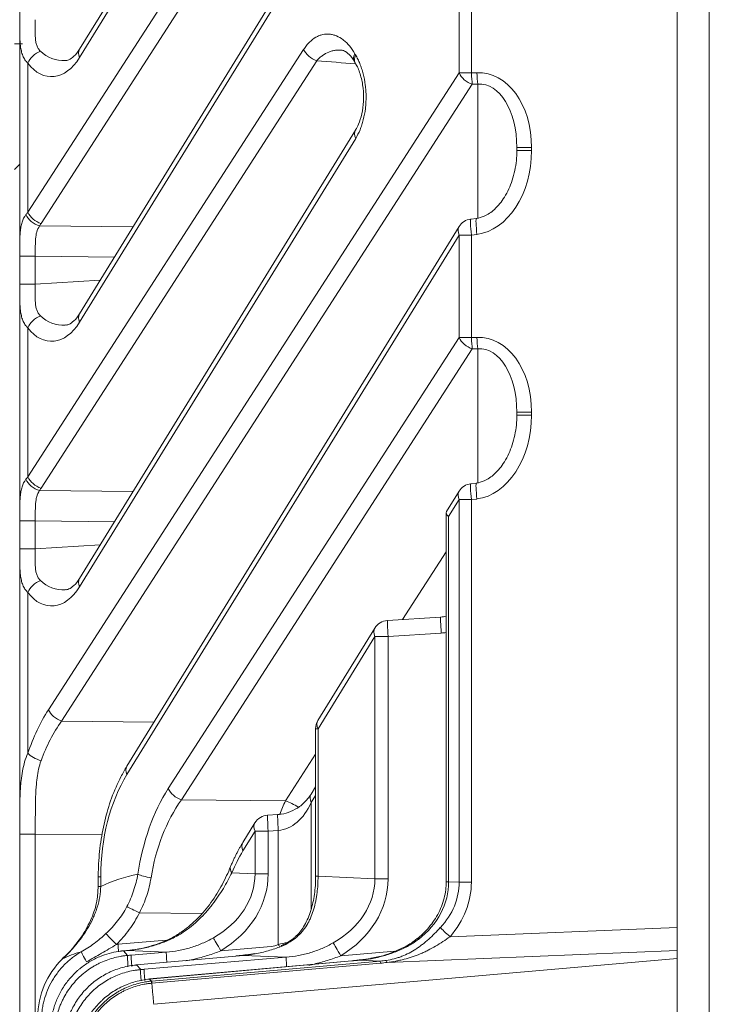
# Model space of a CAD drawing. Header units: millimetres. Extents: x 4 to 837, y 5 to 589.
# Tile 39 of 164: x 472 to 485, y 145 to 163. Entities that reach past the tile are written whole.
import ezdxf

# ---------------------------------------------------------------- set-up
doc = ezdxf.new("R2010")
doc.units = ezdxf.units.MM
doc.layers.add('1', color=7, linetype='Continuous', true_color=0xffffff)

msp = doc.modelspace()

# ---------------------------------------------------------------- linework, layer by layer
at = {"layer": '1', "color": 143, "linetype": 'Continuous', "lineweight": 18}
for p, q in [((477.888, 165.856), (473.014, 157.939)), ((474.68, 165.595), (473.014, 162.889)), ((471.895, 125.149), (471.895, 165.215)), ((484.195, 163.929), (484.195, 146.461)), ((484.795, 69.055), (484.795, 163.928)), ((478.173, 162.629), (478.176, 162.626)), ((478.178, 161.378), (473.014, 152.99)), ((478.181, 161.382), (478.178, 161.378)), ((481.195, 160.994), (481.195, 161.049)), ((480.437, 159.724), (480.334, 159.712)), ((480.113, 159.571), (473.9, 149.478)), ((481.195, 156.044), (481.195, 156.099)), ((480.437, 154.774), (480.334, 154.762)), ((480.113, 154.622), (479.879, 154.241)), ((479.873, 154.219), (479.873, 147.317)), ((479.769, 152.267), (478.774, 152.204)), ((478.538, 152.062), (477.474, 150.335)), ((477.43, 150.177), (477.43, 147.419)), ((477.43, 149.091), (477.346, 148.954)), ((476.721, 148.575), (476.532, 148.563)), ((476.296, 148.42), (476.069, 148.052)), ((473.365, 147.407), (473.365, 147.231)), ((484.195, 146.461), (484.195, 146.03)), ((473.79, 146.019), (473.79, 146.02)), ((473.835, 146.024), (473.834, 146.025)), ((475.936, 145.928), (474.078, 145.761)), ((474.402, 145.025), (484.195, 145.884)), ((476.078, 145.94), (476.077, 145.941)), ((476.298, 145.972), (476.298, 145.969)), ((478.468, 145.882), (478.467, 145.878)), ((484.195, 145.884), (484.195, 146.03)), ((484.195, 136.099), (484.195, 145.884)), ((474.046, 145.757), (474.045, 145.758)), ((474.068, 145.759), (474.067, 145.76)), ((474.079, 145.76), (474.078, 145.761)), ((478.105, 145.838), (474.322, 145.498)), ((478.247, 145.85), (478.246, 145.851)), ((474.29, 145.493), (474.29, 145.494)), ((474.323, 145.497), (474.322, 145.498))]:
    msp.add_line(p, q, dxfattribs=at)
at = {"layer": '1', "color": 143, "linetype": 'Continuous', "lineweight": 13}
for p, q in [((477.89, 165.698), (473.016, 157.782)), ((472.049, 159.84), (475.714, 165.522)), ((474.682, 165.438), (473.016, 162.732)), ((475.96, 165.31), (472.295, 159.628)), ((480.115, 162.445), (480.115, 163.798)), ((480.345, 163.798), (480.345, 162.445)), ((472.049, 154.89), (477.207, 162.886)), ((472.049, 162.627), (472.049, 159.84)), ((477.453, 162.674), (472.295, 154.678)), ((472.433, 150.535), (480.115, 162.445)), ((480.115, 162.445), (480.345, 162.445)), ((480.345, 162.445), (480.448, 162.45)), ((480.361, 162.233), (472.679, 150.323)), ((480.465, 162.238), (480.361, 162.233)), ((480.465, 159.732), (480.465, 162.238)), ((478.18, 161.22), (473.016, 152.832)), ((481.195, 161.049), (481.471, 161.049)), ((481.195, 160.994), (481.471, 160.994)), ((481.471, 161.049), (481.471, 160.994)), ((472.268, 159.583), (474.015, 159.564)), ((480.115, 159.414), (473.901, 149.321)), ((480.115, 157.496), (480.115, 159.414)), ((480.115, 159.414), (480.345, 159.414)), ((480.448, 159.426), (480.345, 159.414)), ((480.345, 159.414), (480.345, 157.496)), ((471.895, 158.492), (471.895, 159.018)), ((471.895, 159.018), (472.187, 159.018)), ((473.669, 159.002), (472.187, 159.018)), ((472.187, 159.018), (472.187, 158.492)), ((471.895, 158.492), (472.187, 158.492)), ((472.187, 158.492), (473.402, 158.569)), ((472.049, 157.677), (472.049, 154.89)), ((474.675, 149.061), (480.115, 157.496)), ((480.115, 157.496), (480.345, 157.496)), ((480.345, 157.496), (480.448, 157.5)), ((480.361, 157.283), (474.92, 148.849)), ((480.465, 157.288), (480.361, 157.283)), ((480.465, 154.782), (480.465, 157.288)), ((481.195, 156.099), (481.471, 156.099)), ((481.195, 156.044), (481.471, 156.044)), ((481.471, 156.099), (481.471, 156.044)), ((472.268, 154.633), (474.015, 154.614)), ((480.115, 154.464), (479.919, 154.146)), ((480.115, 147.308), (480.115, 154.464)), ((480.345, 154.464), (480.115, 154.464)), ((480.448, 154.476), (480.345, 154.464)), ((480.345, 154.464), (480.345, 147.308)), ((471.895, 153.542), (471.895, 154.069)), ((472.187, 154.069), (471.895, 154.069)), ((472.187, 154.069), (472.187, 153.542)), ((473.669, 154.052), (472.187, 154.069)), ((479.919, 154.146), (479.919, 147.317)), ((472.187, 153.542), (473.402, 153.619)), ((472.187, 153.542), (471.895, 153.542)), ((479.055, 152.222), (479.873, 153.49)), ((472.049, 152.727), (472.049, 149.72)), ((479.78, 151.968), (478.785, 151.905)), ((478.539, 151.905), (477.476, 150.177)), ((478.539, 147.374), (478.539, 151.905)), ((478.785, 151.905), (478.539, 151.905)), ((478.785, 151.905), (478.785, 147.374)), ((472.679, 150.323), (474.409, 150.304)), ((477.43, 150.177), (477.476, 150.177)), ((477.476, 150.177), (477.476, 147.419)), ((476.866, 148.828), (477.43, 149.702)), ((474.92, 148.849), (476.866, 148.828)), ((477.43, 148.931), (477.347, 148.797)), ((477.347, 148.797), (477.347, 146.804)), ((476.298, 148.263), (476.071, 147.895)), ((476.298, 147.468), (476.298, 148.263)), ((476.544, 148.263), (476.298, 148.263)), ((476.732, 148.275), (476.544, 148.263)), ((476.544, 148.263), (476.544, 147.468)), ((476.732, 146.146), (476.732, 148.275)), ((471.895, 125.146), (471.895, 148.208)), ((472.187, 148.208), (471.895, 148.208)), ((473.439, 148.194), (472.187, 148.208)), ((472.187, 148.208), (472.187, 125.146)), ((473.412, 147.407), (473.365, 147.407)), ((473.412, 147.407), (473.412, 147.231)), ((475.864, 147.486), (476.298, 147.468)), ((476.544, 147.468), (476.298, 147.468)), ((477.43, 147.419), (477.476, 147.419)), ((477.476, 147.419), (478.539, 147.374)), ((478.785, 147.374), (478.539, 147.374)), ((473.412, 147.231), (473.365, 147.231)), ((479.873, 147.317), (479.919, 147.317)), ((479.919, 147.317), (480.115, 147.308)), ((480.345, 147.308), (480.115, 147.308)), ((475.302, 146.724), (474.135, 146.737)), ((479.946, 146.289), (484.195, 146.461)), ((473.734, 146.147), (474.634, 146.224)), ((475.658, 146.026), (476.601, 146.107)), ((473.8, 146.021), (473.8, 146.022)), ((473.835, 146.024), (473.914, 145.938)), ((474.638, 146), (473.91, 146.031)), ((473.98, 145.944), (474.638, 146)), ((475.937, 145.928), (474.079, 145.76)), ((474.225, 145.679), (476.88, 145.907)), ((475.937, 145.928), (475.936, 145.928)), ((476.88, 145.907), (476.078, 145.94)), ((477.9, 145.933), (478.911, 146.019)), ((484.195, 146.03), (478.769, 145.809)), ((474.079, 145.76), (474.159, 145.674)), ((478.106, 145.837), (474.323, 145.497)), ((474.364, 145.458), (478.638, 145.833)), ((478.642, 145.794), (474.367, 145.419)), ((478.106, 145.837), (478.105, 145.838)), ((478.638, 145.833), (478.247, 145.85)), ((478.642, 145.794), (478.638, 145.833)), ((474.323, 145.497), (474.359, 145.458))]:
    msp.add_line(p, q, dxfattribs=at)
at = {"layer": '1', "color": 252, "linetype": 'Continuous', "lineweight": 18}
msp.add_line((471.795, 162.991), (471.945, 162.991), dxfattribs=at)
at = {"layer": '1', "color": 27, "linetype": 'Continuous', "lineweight": 18}
msp.add_line((471.895, 160.741), (471.795, 160.641), dxfattribs=at)
at = {"layer": '1', "color": 143, "linetype": 'Continuous', "lineweight": 18}
for centre, start, end in [((480.369, 159.414), 96.7486, 148.3824), ((480.369, 154.464), 96.7486, 148.3824), ((478.793, 151.905), 93.6173, 148.3824), ((477.73, 150.177), 148.3824, 180), ((476.551, 148.263), 93.6173, 148.3824)]:
    msp.add_arc(centre, 0.3, start, end, dxfattribs=at)
at = {"layer": '1', "color": 143, "linetype": 'Continuous', "lineweight": 13}
for centre, major_axis, ratio, start_param, end_param in [((472.303, 162.627), (-0.24, -0.18), 0.690075, 4.305702, 5.455305), ((472.772, 163.48), (0.244, 0.776), 0.863235, 2.735194, 3.453799), ((473.27, 162.732), (0.255, -0.157), 0.639648, 3.141569, 3.907858), ((477.461, 162.886), (-0.252, 0.163), 0.652221, 0.779862, 1.94031), ((472.518, 163.48), (0.05, 1.103), 0.637596, 2.483467, 3.996269), ((478.418, 162.805), (0.26, 0.149), 0.620216, 2.394492, 3.142087), ((478.431, 162.783), (0.258, 0.153), 0.629937, 2.385169, 3.141255), ((478.987, 163.991), (0, 1.763), 0.630951, 2.309366, 2.326435), ((480.369, 162.445), (0.252, -0.163), 0.652221, 3.921455, 5.081902), ((480.369, 162.445), (0.013, -0.3), 0.080955, 4.708805, 5.494834), ((480.421, 160.963), (0.119, 1.485), 0.702494, 4.826127, 6.370744), ((480.473, 162.45), (0.013, -0.3), 0.080955, 4.708805, 5.494834), ((480.445, 160.963), (0.076, 1.275), 0.585237, 4.814407, 6.359024), ((478.434, 161.22), (0.255, -0.157), 0.639648, 3.141569, 3.907858), ((480.421, 160.908), (0.119, 1.485), 0.702494, 3.281511, 4.826127), ((472.895, 159.445), (0.999, -0.051), 0.69908, 2.614886, 2.690758), ((472.276, 159.795), (-0.264, 0.142), 0.668048, 0.679083, 1.888563), ((472.303, 159.84), (-0.252, 0.163), 0.652221, 0.779862, 1.94031), ((480.369, 159.414), (-0.035, 0.298), 0.080476, 0.00001, 1.561274), ((480.473, 159.426), (-0.035, 0.298), 0.080476, 0.006361, 1.561274), ((472.887, 159.233), (0.5, -0.509), 0.963647, 3.355554, 3.431425), ((480.369, 159.414), (0.255, -0.157), 0.639648, 3.141569, 3.907858), ((472.303, 157.677), (-0.24, -0.18), 0.690075, 4.305702, 5.455305), ((472.772, 158.53), (0.244, 0.776), 0.863235, 2.735194, 3.453799), ((473.27, 157.782), (0.255, -0.157), 0.639648, 3.141569, 3.907858), ((472.518, 158.53), (0.05, 1.103), 0.637596, 2.483467, 3.996269), ((480.369, 157.496), (0.252, -0.163), 0.652221, 3.921455, 5.081902), ((480.369, 157.496), (0.013, -0.3), 0.080955, 4.708805, 5.494834), ((480.421, 156.013), (0.119, 1.485), 0.702494, 4.826127, 6.370744), ((480.473, 157.5), (0.013, -0.3), 0.080955, 4.708805, 5.494834), ((480.445, 156.013), (0.076, 1.275), 0.585237, 4.814407, 6.359024), ((480.421, 155.959), (0.119, 1.485), 0.702494, 3.281511, 4.826127), ((472.895, 154.495), (0.999, -0.051), 0.69908, 2.614886, 2.690758), ((472.303, 154.89), (0.252, -0.163), 0.652221, 3.921455, 5.081902), ((472.276, 154.845), (0.264, -0.142), 0.668048, 3.820676, 5.030155), ((480.369, 154.464), (-0.035, 0.298), 0.080476, 0.00001, 1.561274), ((480.473, 154.476), (-0.035, 0.298), 0.080476, 0.006361, 1.561274), ((472.887, 154.283), (0.5, -0.509), 0.963647, 3.355554, 3.431425), ((480.369, 154.464), (0.255, -0.157), 0.639648, 3.141569, 3.907858), ((472.303, 152.727), (0.24, 0.18), 0.690075, 1.16411, 2.313713), ((472.772, 153.58), (0.244, 0.776), 0.863235, 2.735194, 3.453799), ((473.27, 152.832), (0.255, -0.157), 0.639648, 3.141569, 3.907858), ((472.518, 153.58), (0.05, 1.103), 0.637596, 2.483467, 3.996269), ((478.793, 151.905), (-0.019, 0.299), 0.026125, 0.000027, 1.569145), ((479.788, 151.968), (-0.019, 0.299), 0.026125, 0.002381, 1.569145), ((478.793, 151.905), (0.255, -0.157), 0.639648, 3.141569, 3.907858), ((480.228, 153.482), (0.9, 1.406), 0.62879, 3.573687, 3.651329), ((473.928, 148.185), (0.026, -3.3), 0.640683, 3.915004, 4.223872), ((472.686, 150.535), (0.252, -0.163), 0.652221, 3.921455, 5.081902), ((474.182, 148.185), (0.04, -3), 0.707306, 3.909817, 4.218685), ((477.73, 150.177), (-0.255, 0.157), 0.639648, 6.283162, 7.049451), ((472.303, 149.72), (0.285, -0.094), 0.447089, 3.779987, 4.830214), ((475.085, 147.424), (0.018, 2.7), 0.619901, 0.796142, 1.581256), ((476.17, 146.711), (0.026, -3.3), 0.640683, 3.915004, 4.479203), ((474.928, 149.061), (-0.252, 0.163), 0.652221, 0.779862, 1.94031), ((476.424, 146.711), (0.04, -3), 0.707306, 3.909817, 4.474016), ((477.866, 146.696), (0.001, 3), 0.474026, 0.780341, 0.891594), ((476.846, 148.298), (0.63, -0.407), 0.652221, 1.578304, 1.94031), ((477.601, 148.797), (0.255, -0.157), 0.639648, 3.141569, 3.907858), ((476.713, 149.324), (0.056, 1.05), 0.712297, 3.24302, 4.225456), ((476.551, 148.263), (0.019, -0.299), 0.026125, 3.141619, 4.710737), ((476.74, 148.275), (0.019, -0.299), 0.026125, 3.146695, 4.710737), ((476.551, 148.263), (0.255, -0.157), 0.639648, 3.141569, 3.907858), ((477.255, 145.998), (0.018, 2.7), 0.619901, 0.796142, 0.99122), ((476.324, 147.895), (-0.255, 0.157), 0.639648, 6.283162, 7.049451), ((476.118, 147.486), (-0.277, 0.115), 0.518479, 6.282761, 6.956222), ((475.277, 144.489), (3.13, -1.531), 0.838284, 2.313103, 2.544029), ((474.361, 147.458), (-0.297, 0.043), 0.220852, 0.578212, 1.574424), ((474.388, 147.495), (1.908, -0.077), 0.78539, 5.378087, 6.316802), ((474.38, 147.495), (2.162, -0.087), 0.83193, 5.377917, 6.316632), ((476.63, 147.401), (1.908, -0.077), 0.78539, 5.378087, 6.316802), ((476.622, 147.401), (2.162, -0.087), 0.83193, 5.377917, 6.316632), ((478.08, 147.34), (1.838, -0.08), 0.815372, 5.513193, 6.320507), ((478.127, 147.339), (1.988, -0.076), 0.754119, 5.707974, 6.313792), ((478.102, 147.339), (2.241, -0.085), 0.802553, 5.70762, 6.313439), ((474.143, 146.737), (0.271, -0.13), 0.01131, 3.606778, 4.688778), ((479.97, 146.289), (0.226, -0.197), 0.053384, 3.607848, 4.651301), ((473.711, 146.144), (-0.21, 0.214), 0.018712, 0.291864, 1.552486), ((475.117, 146.146), (-0.174, 0.244), 0.015443, 0.00379, 0.372168), ((475.666, 146.026), (0.154, -0.258), 0.022477, 3.478126, 4.698968), ((477.269, 146.081), (0.208, -0.216), 0.292265, 2.742836, 3.143786), ((479.527, 146.023), (0.189, -0.233), 0.020324, 2.749358, 3.151132), ((473.873, 144.648), (1.167, -0.96), 0.992658, 2.348614, 2.368993), ((473.721, 146.147), (-0.043, 0.498), 0.026082, 4.427783, 4.710155), ((476.566, 146.356), (0.3, -0.012), 0.83193, 4.86305, 5.334196), ((476.713, 146.349), (0.749, 0.141), 0.267112, 4.688505, 4.920084), ((476.719, 146.146), (0.239, -0.439), 0.023007, 1.433987, 1.558305), ((477.908, 145.933), (0.154, -0.258), 0.022477, 3.478126, 4.698968), ((474.008, 144.489), (1.764, -0.935), 0.715025, 2.46814, 2.701682), ((473.196, 145.749), (0.15, -0.26), 0.030164, 3.241724, 4.428809), ((473.94, 145.641), (-0.025, 0.299), 0.042536, 0.081215, 1.27036), ((474.006, 145.646), (0.026, -0.299), 0.026082, 3.222762, 4.409161), ((474.664, 145.703), (0.026, -0.299), 0.026082, 3.222762, 4.333157), ((476.906, 145.609), (0.026, -0.299), 0.026082, 3.222762, 4.298659), ((474.251, 145.381), (0.026, -0.299), 0.026082, 3.222762, 4.409161), ((476.122, 147.422), (3.106, -1.31), 0.293494, 5.769768, 5.832291), ((476.099, 147.681), (3.264, -1.53), 0.343121, 5.74929, 5.811813), ((478.792, 145.551), (0.046, -0.296), 0.114526, 2.614166, 3.026754), ((474.185, 145.376), (0.025, -0.299), 0.042536, 3.222808, 4.411953), ((474.385, 145.16), (0.026, -0.299), 0.016218, 3.222745, 3.665123)]:
    msp.add_ellipse(centre, major_axis=major_axis, ratio=ratio, start_param=start_param, end_param=end_param, dxfattribs=at)
at = {"layer": '1', "color": 143, "linetype": 'Continuous', "lineweight": 18}
for centre, major_axis, ratio, start_param, end_param in [((480.173, 154.146), (0.298, -0.084), 0.361655, 3.039527, 3.805815), ((474.155, 149.321), (-0.255, 0.157), 0.639648, 6.283162, 7.049451), ((476.905, 145.846), (0.119, -0.275), 0.068713, 3.12994, 3.420701), ((473.733, 144.785), (0.549, -1.399), 0.997682, 3.530134, 4.336636)]:
    msp.add_ellipse(centre, major_axis=major_axis, ratio=ratio, start_param=start_param, end_param=end_param, dxfattribs=at)
for points, knots in [([(471.895, 163.33), (471.895, 163.346), (471.895, 163.361), (471.895, 163.398), (471.895, 163.42), (471.895, 163.442)], [0, 0, 0, 0, 0.413146, 0.413146, 1, 1, 1, 1]), ([(473.014, 162.889), (472.997, 162.862), (472.945, 162.787), (472.856, 162.708), (472.79, 162.679), (472.759, 162.679), (472.751, 162.681)], [0, 0, 0, 0, 0.166053, 0.502142, 0.85834, 1, 1, 1, 1]), ([(477.916, 162.869), (477.923, 162.87), (477.947, 162.869), (478.008, 162.839), (478.093, 162.763), (478.14, 162.681), (478.157, 162.649)], [0, 0, 0, 0, 0.150126, 0.497702, 0.824602, 1, 1, 1, 1]), ([(478.173, 162.625), (478.179, 162.617), (478.216, 162.565), (478.275, 162.407), (478.325, 162.168), (478.333, 161.913), (478.3, 161.676), (478.242, 161.493), (478.198, 161.412), (478.177, 161.383)], [0, 0, 0, 0, 0.034725, 0.218775, 0.393594, 0.560826, 0.72343, 0.884769, 1, 1, 1, 1]), ([(481.195, 160.994), (481.195, 160.931), (481.185, 160.744), (481.123, 160.443), (480.982, 160.13), (480.8, 159.899), (480.611, 159.765), (480.488, 159.732), (480.437, 159.724)], [0, 0, 0, 0, 0.117005, 0.354626, 0.573072, 0.757647, 0.905045, 1, 1, 1, 1]), ([(471.895, 158.381), (471.895, 158.396), (471.895, 158.411), (471.895, 158.448), (471.895, 158.47), (471.895, 158.492)], [0, 0, 0, 0, 0.413146, 0.413146, 1, 1, 1, 1]), ([(473.014, 157.939), (472.997, 157.912), (472.945, 157.838), (472.856, 157.759), (472.79, 157.729), (472.759, 157.73), (472.751, 157.731)], [0, 0, 0, 0, 0.166053, 0.502142, 0.85834, 1, 1, 1, 1]), ([(481.195, 156.044), (481.195, 155.982), (481.185, 155.794), (481.123, 155.493), (480.982, 155.18), (480.8, 154.949), (480.611, 154.815), (480.488, 154.782), (480.437, 154.774)], [0, 0, 0, 0, 0.117005, 0.354626, 0.573072, 0.757647, 0.905045, 1, 1, 1, 1]), ([(471.895, 153.431), (471.895, 153.446), (471.895, 153.461), (471.895, 153.498), (471.895, 153.52), (471.895, 153.542)], [0, 0, 0, 0, 0.413146, 0.413146, 1, 1, 1, 1]), ([(473.014, 152.99), (472.997, 152.962), (472.945, 152.888), (472.856, 152.809), (472.79, 152.779), (472.759, 152.78), (472.751, 152.782)], [0, 0, 0, 0, 0.166053, 0.502142, 0.85834, 1, 1, 1, 1]), ([(473.9, 149.478), (473.861, 149.415), (473.757, 149.23), (473.609, 148.893), (473.479, 148.459), (473.396, 148.005), (473.368, 147.649), (473.365, 147.451), (473.365, 147.407)], [0, 0, 0, 0, 0.117874, 0.333716, 0.542474, 0.745272, 0.944118, 1, 1, 1, 1]), ([(477.346, 148.954), (477.327, 148.924), (477.269, 148.843), (477.15, 148.726), (476.979, 148.628), (476.828, 148.585), (476.744, 148.576), (476.721, 148.575)], [0, 0, 0, 0, 0.175455, 0.478386, 0.724822, 0.927434, 1, 1, 1, 1]), ([(475.84, 147.601), (475.795, 147.488), (475.69, 147.266), (475.486, 146.928), (475.236, 146.628), (475.042, 146.464), (474.941, 146.391)], [0, 0, 0, 0, 0.265349, 0.524115, 0.770773, 1, 1, 1, 1]), ([(477.429, 147.419), (477.43, 147.416), (477.433, 147.304), (477.413, 147.082), (477.352, 146.771), (477.235, 146.513), (477.135, 146.356), (477.062, 146.3), (477.059, 146.298)], [0, 0, 0, 0, 0.005469, 0.26371, 0.51924, 0.77451, 0.991485, 1, 1, 1, 1]), ([(473.36, 147.232), (473.361, 147.141), (473.347, 146.938), (473.245, 146.621), (473.063, 146.292), (472.87, 146.041), (472.731, 145.913), (472.69, 145.879)], [0, 0, 0, 0, 0.173875, 0.393656, 0.634225, 0.897365, 1, 1, 1, 1]), ([(479.873, 147.317), (479.873, 147.266), (479.864, 147.11), (479.796, 146.846), (479.637, 146.555), (479.467, 146.366), (479.361, 146.275), (479.338, 146.256)], [0, 0, 0, 0, 0.12228, 0.385099, 0.656714, 0.927237, 1, 1, 1, 1]), ([(474.942, 146.393), (474.878, 146.347), (474.715, 146.245), (474.406, 146.122), (474.144, 146.058), (473.993, 146.041), (473.98, 146.04)], [0, 0, 0, 0, 0.224321, 0.558117, 0.961997, 1, 1, 1, 1]), ([(477.056, 146.298), (477.044, 146.284), (476.992, 146.232), (476.893, 146.17), (476.812, 146.134), (476.785, 146.123)], [0, 0, 0, 0, 0.188902, 0.738848, 1, 1, 1, 1]), ([(479.335, 146.259), (479.317, 146.242), (479.229, 146.167), (479.022, 146.055), (478.75, 145.943), (478.551, 145.901), (478.466, 145.888)], [0, 0, 0, 0, 0.078453, 0.362483, 0.732285, 1, 1, 1, 1]), ([(476.785, 146.108), (476.707, 146.076), (476.627, 146.049), (476.464, 146.003), (476.382, 145.984), (476.298, 145.969)], [0, 0, 0, 0, 0.5, 0.5, 1, 1, 1, 1]), ([(473.442, 145.935), (473.373, 145.909), (473.307, 145.878), (473.181, 145.808), (473.12, 145.769), (473.048, 145.713), (473.034, 145.702), (473.005, 145.679), (472.991, 145.667), (472.95, 145.63), (472.924, 145.605), (472.848, 145.527), (472.801, 145.472), (472.737, 145.384), (472.717, 145.354), (472.688, 145.307), (472.679, 145.291), (472.661, 145.26), (472.652, 145.244), (472.61, 145.163), (472.581, 145.097), (472.545, 144.994), (472.534, 144.959), (472.515, 144.889), (472.507, 144.854), (472.486, 144.746), (472.478, 144.673), (472.474, 144.6)], [0, 0, 0, 0, 0.125, 0.125, 0.25, 0.25, 0.28125, 0.28125, 0.3125, 0.3125, 0.375, 0.375, 0.5, 0.5, 0.5625, 0.5625, 0.59375, 0.59375, 0.625, 0.625, 0.75, 0.75, 0.8125, 0.8125, 0.875, 0.875, 1, 1, 1, 1]), ([(473.79, 146.019), (473.73, 146.012), (473.672, 146.002), (473.556, 145.973), (473.498, 145.956), (473.442, 145.935)], [0, 0, 0, 0, 0.5, 0.5, 1, 1, 1, 1]), ([(473.8, 146.021), (473.798, 146.02), (473.797, 146.02), (473.793, 146.02), (473.792, 146.02), (473.79, 146.019)], [0, 0, 0, 0, 0.522587, 0.522587, 1, 1, 1, 1]), ([(474.046, 145.757), (473.957, 145.747), (473.871, 145.73), (473.745, 145.692), (473.704, 145.678), (473.642, 145.654), (473.622, 145.645), (473.581, 145.627), (473.561, 145.617), (473.462, 145.567), (473.387, 145.521), (473.282, 145.442), (473.248, 145.414), (473.199, 145.37), (473.183, 145.355), (473.151, 145.324), (473.135, 145.308), (473.06, 145.227), (473.006, 145.158), (472.934, 145.047), (472.912, 145.009), (472.881, 144.95), (472.871, 144.931), (472.852, 144.89), (472.843, 144.87), (472.8, 144.768), (472.773, 144.685), (472.744, 144.556), (472.736, 144.513), (472.728, 144.447), (472.725, 144.425), (472.721, 144.38), (472.72, 144.358), (472.719, 144.336)], [0, 0, 0, 0, 0.125, 0.125, 0.1875, 0.1875, 0.21875, 0.21875, 0.25, 0.25, 0.375, 0.375, 0.4375, 0.4375, 0.46875, 0.46875, 0.5, 0.5, 0.625, 0.625, 0.6875, 0.6875, 0.71875, 0.71875, 0.75, 0.75, 0.875, 0.875, 0.9375, 0.9375, 0.96875, 0.96875, 1, 1, 1, 1]), ([(474.29, 145.493), (474.202, 145.483), (474.116, 145.466), (473.989, 145.428), (473.948, 145.414), (473.886, 145.39), (473.866, 145.381), (473.826, 145.363), (473.806, 145.354), (473.706, 145.304), (473.632, 145.257), (473.526, 145.178), (473.492, 145.151), (473.443, 145.106), (473.427, 145.091), (473.395, 145.06), (473.38, 145.044), (473.304, 144.963), (473.25, 144.894), (473.178, 144.783), (473.156, 144.745), (473.125, 144.687), (473.115, 144.667), (473.096, 144.627), (473.087, 144.606), (473.044, 144.505), (473.018, 144.421), (472.989, 144.292), (472.981, 144.249), (472.972, 144.183), (472.969, 144.161), (472.965, 144.117), (472.964, 144.094), (472.963, 144.072)], [0, 0, 0, 0, 0.125, 0.125, 0.1875, 0.1875, 0.21875, 0.21875, 0.25, 0.25, 0.375, 0.375, 0.4375, 0.4375, 0.46875, 0.46875, 0.5, 0.5, 0.625, 0.625, 0.6875, 0.6875, 0.71875, 0.71875, 0.75, 0.75, 0.875, 0.875, 0.9375, 0.9375, 0.96875, 0.96875, 1, 1, 1, 1]), ([(474.366, 145.419), (474.366, 145.43), (474.365, 145.439), (474.364, 145.452), (474.364, 145.456), (474.364, 145.458)], [0, 0, 0, 0, 0.5, 0.5, 1, 1, 1, 1])]:
    msp.add_open_spline(points, degree=3, knots=knots, dxfattribs=at)
at = {"layer": '1', "color": 143, "linetype": 'Continuous', "lineweight": 13}
for points, knots in [([(472.187, 163.442), (472.187, 163.413), (472.185, 163.355), (472.184, 163.299), (472.184, 163.243), (472.184, 163.216), (472.185, 163.161), (472.186, 163.134), (472.19, 163.082), (472.192, 163.057), (472.199, 163.02), (472.201, 163.008), (472.207, 162.985), (472.21, 162.974), (472.218, 162.952), (472.222, 162.941), (472.232, 162.92), (472.247, 162.891), (472.267, 162.866), (472.283, 162.85)], [0, 0, 0, 0, 0.125, 0.25, 0.25, 0.375, 0.375, 0.5, 0.5, 0.625, 0.625, 0.6875, 0.6875, 0.75, 0.75, 0.8125, 0.8125, 0.875, 1, 1, 1, 1]), ([(472.049, 162.627), (472.028, 162.646), (472.01, 162.668), (471.978, 162.714), (471.965, 162.74), (471.942, 162.795), (471.933, 162.825), (471.919, 162.887), (471.913, 162.92), (471.907, 162.973), (471.905, 162.991), (471.902, 163.028), (471.901, 163.047), (471.899, 163.086), (471.898, 163.106), (471.897, 163.146), (471.896, 163.166), (471.895, 163.227), (471.895, 163.269), (471.895, 163.318), (471.895, 163.324), (471.895, 163.33)], [0, 0, 0, 0, 0.139899, 0.139899, 0.279799, 0.279799, 0.419698, 0.419698, 0.559597, 0.559597, 0.629547, 0.629547, 0.699496, 0.699496, 0.769446, 0.769446, 0.839396, 0.839396, 0.979295, 0.979295, 1, 1, 1, 1]), ([(477.207, 162.886), (477.224, 162.912), (477.241, 162.937), (477.278, 162.982), (477.296, 163.003), (477.354, 163.059), (477.393, 163.09), (477.446, 163.119), (477.456, 163.125), (477.477, 163.135), (477.488, 163.139), (477.52, 163.152), (477.541, 163.158), (477.606, 163.172), (477.649, 163.175), (477.714, 163.169), (477.736, 163.165), (477.779, 163.154), (477.8, 163.146), (477.864, 163.12), (477.905, 163.096), (477.956, 163.057), (477.966, 163.049), (477.986, 163.032), (478.015, 163.005), (478.043, 162.975), (478.098, 162.91), (478.132, 162.861), (478.165, 162.805)], [0, 0, 0, 0, 0.0625, 0.0625, 0.125, 0.125, 0.25, 0.25, 0.28125, 0.28125, 0.3125, 0.3125, 0.375, 0.375, 0.5, 0.5, 0.5625, 0.5625, 0.625, 0.625, 0.75, 0.75, 0.78125, 0.78125, 0.8125, 0.875, 0.875, 1, 1, 1, 1]), ([(477.917, 162.872), (477.878, 162.875), (477.839, 162.875), (477.779, 162.867), (477.758, 162.862), (477.727, 162.854), (477.717, 162.851), (477.697, 162.845), (477.686, 162.841), (477.636, 162.821), (477.597, 162.8), (477.541, 162.759), (477.522, 162.745), (477.487, 162.712), (477.469, 162.694), (477.453, 162.674)], [0, 0, 0, 0, 0.237296, 0.237296, 0.364414, 0.364414, 0.427972, 0.427972, 0.491531, 0.491531, 0.745765, 0.745765, 0.872883, 0.872883, 1, 1, 1, 1]), ([(478.177, 162.783), (478.192, 162.758), (478.207, 162.731), (478.233, 162.677), (478.259, 162.62), (478.281, 162.559), (478.297, 162.512), (478.302, 162.496), (478.311, 162.463), (478.316, 162.447), (478.337, 162.363), (478.35, 162.293), (478.362, 162.203), (478.364, 162.185), (478.367, 162.148), (478.369, 162.13), (478.373, 162.074), (478.375, 162.001), (478.373, 161.927), (478.37, 161.872), (478.369, 161.853), (478.366, 161.816), (478.364, 161.798), (478.353, 161.707), (478.34, 161.638), (478.319, 161.554), (478.315, 161.538), (478.305, 161.505), (478.3, 161.489), (478.284, 161.441), (478.273, 161.411), (478.237, 161.323), (478.21, 161.269), (478.18, 161.22)], [0, 0, 0, 0, 0.0625, 0.0625, 0.125, 0.1875, 0.1875, 0.21875, 0.21875, 0.25, 0.25, 0.375, 0.375, 0.40625, 0.40625, 0.4375, 0.4375, 0.5, 0.5625, 0.5625, 0.59375, 0.59375, 0.625, 0.625, 0.75, 0.75, 0.78125, 0.78125, 0.8125, 0.8125, 0.875, 0.875, 1, 1, 1, 1]), ([(471.895, 159.018), (471.895, 159.059), (471.895, 159.098), (471.895, 159.177), (471.895, 159.215), (471.896, 159.272), (471.896, 159.291), (471.897, 159.328), (471.898, 159.347), (471.9, 159.401), (471.902, 159.435), (471.908, 159.502), (471.912, 159.534), (471.921, 159.58), (471.924, 159.595), (471.931, 159.624), (471.934, 159.638), (471.956, 159.706), (471.979, 159.753), (472.011, 159.795)], [0, 0, 0, 0, 0.125, 0.125, 0.25, 0.25, 0.3125, 0.3125, 0.375, 0.375, 0.5, 0.5, 0.625, 0.625, 0.6875, 0.6875, 0.75, 0.75, 1, 1, 1, 1]), ([(472.268, 159.583), (472.243, 159.55), (472.226, 159.512), (472.208, 159.447), (472.204, 159.425), (472.197, 159.378), (472.194, 159.354), (472.19, 159.305), (472.189, 159.28), (472.188, 159.242), (472.188, 159.229), (472.187, 159.203), (472.187, 159.19), (472.187, 159.125), (472.187, 159.072), (472.187, 159.018)], [0, 0, 0, 0, 0.25, 0.25, 0.375, 0.375, 0.5, 0.5, 0.625, 0.625, 0.6875, 0.6875, 0.75, 0.75, 1, 1, 1, 1]), ([(472.187, 158.492), (472.187, 158.463), (472.185, 158.406), (472.184, 158.349), (472.184, 158.294), (472.184, 158.266), (472.185, 158.211), (472.186, 158.184), (472.19, 158.132), (472.192, 158.107), (472.199, 158.071), (472.201, 158.059), (472.207, 158.035), (472.21, 158.024), (472.218, 158.002), (472.222, 157.991), (472.232, 157.971), (472.247, 157.941), (472.267, 157.916), (472.283, 157.9)], [0, 0, 0, 0, 0.125, 0.25, 0.25, 0.375, 0.375, 0.5, 0.5, 0.625, 0.625, 0.6875, 0.6875, 0.75, 0.75, 0.8125, 0.8125, 0.875, 1, 1, 1, 1]), ([(472.049, 157.677), (472.028, 157.697), (472.01, 157.718), (471.978, 157.765), (471.965, 157.79), (471.942, 157.845), (471.933, 157.875), (471.919, 157.938), (471.913, 157.971), (471.907, 158.023), (471.905, 158.042), (471.902, 158.079), (471.901, 158.098), (471.899, 158.136), (471.898, 158.156), (471.897, 158.196), (471.896, 158.216), (471.895, 158.277), (471.895, 158.319), (471.895, 158.368), (471.895, 158.374), (471.895, 158.381)], [0, 0, 0, 0, 0.139899, 0.139899, 0.279799, 0.279799, 0.419698, 0.419698, 0.559597, 0.559597, 0.629547, 0.629547, 0.699496, 0.699496, 0.769446, 0.769446, 0.839396, 0.839396, 0.979295, 0.979295, 1, 1, 1, 1]), ([(471.895, 154.069), (471.895, 154.109), (471.895, 154.149), (471.895, 154.227), (471.895, 154.265), (471.896, 154.322), (471.896, 154.341), (471.897, 154.378), (471.898, 154.397), (471.9, 154.451), (471.902, 154.486), (471.908, 154.552), (471.912, 154.584), (471.921, 154.63), (471.924, 154.645), (471.931, 154.674), (471.934, 154.688), (471.956, 154.756), (471.979, 154.803), (472.011, 154.845)], [0, 0, 0, 0, 0.125, 0.125, 0.25, 0.25, 0.3125, 0.3125, 0.375, 0.375, 0.5, 0.5, 0.625, 0.625, 0.6875, 0.6875, 0.75, 0.75, 1, 1, 1, 1]), ([(472.268, 154.633), (472.243, 154.6), (472.226, 154.562), (472.208, 154.497), (472.204, 154.475), (472.197, 154.428), (472.194, 154.404), (472.19, 154.356), (472.189, 154.331), (472.188, 154.292), (472.188, 154.279), (472.187, 154.253), (472.187, 154.24), (472.187, 154.175), (472.187, 154.122), (472.187, 154.069)], [0, 0, 0, 0, 0.25, 0.25, 0.375, 0.375, 0.5, 0.5, 0.625, 0.625, 0.6875, 0.6875, 0.75, 0.75, 1, 1, 1, 1]), ([(472.049, 152.727), (472.028, 152.747), (472.01, 152.768), (471.978, 152.815), (471.965, 152.84), (471.942, 152.896), (471.933, 152.925), (471.919, 152.988), (471.913, 153.021), (471.907, 153.074), (471.905, 153.092), (471.902, 153.129), (471.901, 153.148), (471.899, 153.186), (471.898, 153.206), (471.897, 153.246), (471.896, 153.266), (471.895, 153.327), (471.895, 153.369), (471.895, 153.418), (471.895, 153.425), (471.895, 153.431)], [0, 0, 0, 0, 0.139899, 0.139899, 0.279799, 0.279799, 0.419698, 0.419698, 0.559597, 0.559597, 0.629547, 0.629547, 0.699496, 0.699496, 0.769446, 0.769446, 0.839396, 0.839396, 0.979295, 0.979295, 1, 1, 1, 1]), ([(472.187, 153.542), (472.187, 153.513), (472.185, 153.456), (472.184, 153.4), (472.184, 153.344), (472.184, 153.316), (472.185, 153.261), (472.186, 153.235), (472.19, 153.183), (472.192, 153.158), (472.199, 153.121), (472.201, 153.109), (472.207, 153.086), (472.21, 153.074), (472.218, 153.052), (472.222, 153.041), (472.232, 153.021), (472.247, 152.992), (472.267, 152.966), (472.283, 152.951)], [0, 0, 0, 0, 0.125, 0.25, 0.25, 0.375, 0.375, 0.5, 0.5, 0.625, 0.625, 0.6875, 0.6875, 0.75, 0.75, 0.8125, 0.8125, 0.875, 1, 1, 1, 1]), ([(471.895, 148.208), (471.895, 148.277), (471.895, 148.414), (471.895, 148.55), (471.896, 148.652), (471.896, 148.685), (471.897, 148.753), (471.898, 148.786), (471.9, 148.885), (471.903, 148.951), (471.908, 149.048), (471.91, 149.08), (471.915, 149.143), (471.918, 149.175), (471.927, 149.268), (471.936, 149.329), (471.958, 149.446), (471.971, 149.503), (472.004, 149.614), (472.024, 149.668), (472.049, 149.72)], [0, 0, 0, 0, 0.125, 0.25, 0.25, 0.3125, 0.3125, 0.375, 0.375, 0.5, 0.5, 0.5625, 0.5625, 0.625, 0.625, 0.75, 0.75, 0.875, 0.875, 1, 1, 1, 1]), ([(472.294, 149.582), (472.276, 149.531), (472.261, 149.479), (472.237, 149.372), (472.228, 149.317), (472.213, 149.206), (472.207, 149.15), (472.201, 149.063), (472.199, 149.035), (472.196, 148.977), (472.194, 148.948), (472.191, 148.86), (472.19, 148.802), (472.188, 148.685), (472.188, 148.626), (472.187, 148.448), (472.187, 148.328), (472.187, 148.208)], [0, 0, 0, 0, 0.125, 0.125, 0.25, 0.25, 0.375, 0.375, 0.4375, 0.4375, 0.5, 0.5, 0.625, 0.625, 0.75, 0.75, 1, 1, 1, 1]), ([(473.9, 146.851), (473.951, 146.949), (473.993, 147.048), (474.061, 147.251), (474.088, 147.354), (474.107, 147.458)], [0, 0, 0, 0, 0.5, 0.5, 1, 1, 1, 1]), ([(474.352, 147.392), (474.334, 147.278), (474.307, 147.167), (474.235, 146.948), (474.19, 146.841), (474.135, 146.737)], [0, 0, 0, 0, 0.5, 0.5, 1, 1, 1, 1]), ([(475.864, 147.486), (475.816, 147.39), (475.764, 147.292), (475.645, 147.094), (475.579, 146.995), (475.484, 146.871), (475.464, 146.847), (475.424, 146.798), (475.363, 146.727), (475.297, 146.658), (475.16, 146.527), (475.061, 146.445), (474.953, 146.373)], [0, 0, 0, 0, 0.25, 0.25, 0.5, 0.5, 0.5625, 0.5625, 0.625, 0.75, 0.75, 1, 1, 1, 1]), ([(477.476, 147.419), (477.476, 147.366), (477.475, 147.313), (477.469, 147.209), (477.464, 147.158), (477.455, 147.081), (477.451, 147.056), (477.443, 147.005), (477.438, 146.98), (477.423, 146.905), (477.411, 146.857), (477.383, 146.762), (477.367, 146.715), (477.339, 146.648), (477.329, 146.625), (477.307, 146.581), (477.296, 146.559), (477.259, 146.495), (477.232, 146.454), (477.171, 146.376), (477.138, 146.339), (477.101, 146.304)], [0, 0, 0, 0, 0.125, 0.125, 0.25, 0.25, 0.3125, 0.3125, 0.375, 0.375, 0.5, 0.5, 0.625, 0.625, 0.6875, 0.6875, 0.75, 0.75, 0.875, 0.875, 1, 1, 1, 1]), ([(473.412, 147.231), (473.41, 147.165), (473.403, 147.099), (473.381, 146.97), (473.366, 146.907), (473.337, 146.813), (473.327, 146.782), (473.304, 146.72), (473.291, 146.689), (473.252, 146.598), (473.222, 146.54), (473.125, 146.369), (473.05, 146.262), (472.946, 146.135), (472.925, 146.11), (472.881, 146.06), (472.815, 145.987), (472.745, 145.918), (472.696, 145.873)], [0, 0, 0, 0, 0.125, 0.125, 0.25, 0.25, 0.3125, 0.3125, 0.375, 0.375, 0.5, 0.5, 0.75, 0.75, 0.8125, 0.8125, 0.875, 1, 1, 1, 1]), ([(473.509, 146.349), (473.588, 146.422), (473.66, 146.499), (473.759, 146.625), (473.79, 146.668), (473.848, 146.757), (473.875, 146.803), (473.9, 146.851)], [0, 0, 0, 0, 0.5, 0.5, 0.75, 0.75, 1, 1, 1, 1]), ([(474.135, 146.737), (474.108, 146.681), (474.079, 146.627), (474.015, 146.522), (473.981, 146.471), (473.873, 146.323), (473.792, 146.231), (473.703, 146.144)], [0, 0, 0, 0, 0.25, 0.25, 0.5, 0.5, 1, 1, 1, 1]), ([(478.75, 145.846), (478.801, 145.853), (478.851, 145.863), (478.925, 145.882), (478.949, 145.889), (478.997, 145.905), (479.021, 145.913), (479.09, 145.94), (479.135, 145.961), (479.222, 146.006), (479.265, 146.031), (479.327, 146.071), (479.348, 146.086), (479.389, 146.115), (479.409, 146.13), (479.469, 146.177), (479.508, 146.209), (479.621, 146.311), (479.693, 146.384), (479.763, 146.459)], [0, 0, 0, 0, 0.125, 0.125, 0.1875, 0.1875, 0.25, 0.25, 0.375, 0.375, 0.5, 0.5, 0.5625, 0.5625, 0.625, 0.625, 0.75, 0.75, 1, 1, 1, 1]), ([(473.046, 146.007), (473.088, 146.031), (473.129, 146.055), (473.21, 146.107), (473.249, 146.135), (473.326, 146.192), (473.364, 146.222), (473.438, 146.284), (473.474, 146.316), (473.509, 146.349)], [0, 0, 0, 0, 0.25, 0.25, 0.5, 0.5, 0.75, 0.75, 1, 1, 1, 1]), ([(474.953, 146.373), (474.919, 146.349), (474.883, 146.328), (474.811, 146.287), (474.774, 146.268), (474.718, 146.241), (474.699, 146.233), (474.662, 146.216), (474.605, 146.192), (474.547, 146.17), (474.431, 146.13), (474.352, 146.108), (474.193, 146.07), (474.112, 146.055), (474.029, 146.044)], [0, 0, 0, 0, 0.125, 0.125, 0.25, 0.25, 0.3125, 0.3125, 0.375, 0.5, 0.5, 0.75, 0.75, 1, 1, 1, 1]), ([(474.638, 146), (474.715, 146.007), (474.792, 146.016), (474.907, 146.038), (474.945, 146.046), (475.021, 146.064), (475.058, 146.074), (475.169, 146.108), (475.241, 146.135), (475.382, 146.196), (475.451, 146.23), (475.519, 146.268)], [0, 0, 0, 0, 0.25, 0.25, 0.375, 0.375, 0.5, 0.5, 0.75, 0.75, 1, 1, 1, 1]), ([(477.101, 146.304), (477.079, 146.283), (477.055, 146.263), (477.018, 146.235), (477.005, 146.225), (476.979, 146.208), (476.966, 146.199), (476.899, 146.159), (476.843, 146.131), (476.785, 146.108)], [0, 0, 0, 0, 0.25, 0.25, 0.375, 0.375, 0.5, 0.5, 1, 1, 1, 1]), ([(479.354, 146.24), (479.322, 146.215), (479.288, 146.192), (479.22, 146.148), (479.185, 146.128), (479.113, 146.089), (479.077, 146.071), (479.004, 146.038), (478.967, 146.022), (478.856, 145.979), (478.78, 145.953), (478.626, 145.91), (478.547, 145.893), (478.467, 145.878)], [0, 0, 0, 0, 0.125, 0.125, 0.25, 0.25, 0.375, 0.375, 0.5, 0.5, 0.75, 0.75, 1, 1, 1, 1]), ([(479.946, 146.289), (479.857, 146.225), (479.768, 146.165), (479.629, 146.084), (479.581, 146.059), (479.51, 146.022), (479.485, 146.011), (479.437, 145.989), (479.413, 145.978), (479.339, 145.947), (479.289, 145.928), (479.189, 145.895), (479.138, 145.88), (479.061, 145.86), (479.034, 145.854), (478.982, 145.843), (478.956, 145.837), (478.876, 145.823), (478.823, 145.816), (478.769, 145.809)], [0, 0, 0, 0, 0.25, 0.25, 0.375, 0.375, 0.4375, 0.4375, 0.5, 0.5, 0.625, 0.625, 0.75, 0.75, 0.8125, 0.8125, 0.875, 0.875, 1, 1, 1, 1]), ([(473.703, 146.144), (473.658, 146.115), (473.612, 146.087), (473.519, 146.033), (473.473, 146.006), (473.379, 145.952), (473.333, 145.925), (473.239, 145.872), (473.193, 145.845), (473.147, 145.817)], [0, 0, 0, 0, 0.25, 0.25, 0.5, 0.5, 0.75, 0.75, 1, 1, 1, 1]), ([(476.88, 145.907), (476.957, 145.913), (477.034, 145.923), (477.149, 145.944), (477.187, 145.952), (477.263, 145.97), (477.3, 145.981), (477.41, 146.014), (477.483, 146.041), (477.624, 146.102), (477.693, 146.137), (477.761, 146.175)], [0, 0, 0, 0, 0.25, 0.25, 0.375, 0.375, 0.5, 0.5, 0.75, 0.75, 1, 1, 1, 1]), ([(472.302, 144.715), (472.302, 144.781), (472.306, 144.846), (472.319, 144.943), (472.324, 144.975), (472.334, 145.023), (472.337, 145.039), (472.345, 145.071), (472.349, 145.087), (472.37, 145.165), (472.411, 145.288), (472.468, 145.404), (472.509, 145.475), (472.518, 145.489), (472.535, 145.517), (472.561, 145.558), (472.59, 145.597), (472.649, 145.674), (472.691, 145.723), (472.759, 145.792), (472.783, 145.814), (472.832, 145.857), (472.857, 145.878), (472.935, 145.938), (472.989, 145.974), (473.046, 146.007)], [0, 0, 0, 0, 0.125, 0.125, 0.1875, 0.1875, 0.21875, 0.21875, 0.25, 0.25, 0.375, 0.5, 0.5, 0.53125, 0.53125, 0.5625, 0.625, 0.625, 0.75, 0.75, 0.8125, 0.8125, 0.875, 0.875, 1, 1, 1, 1]), ([(472.547, 144.45), (472.547, 144.474), (472.548, 144.497), (472.55, 144.544), (472.551, 144.567), (472.558, 144.636), (472.564, 144.682), (472.59, 144.818), (472.615, 144.906), (472.657, 145.014), (472.666, 145.036), (472.685, 145.078), (472.715, 145.141), (472.749, 145.202), (472.822, 145.319), (472.878, 145.392), (473.004, 145.53), (473.072, 145.591), (473.183, 145.674), (473.221, 145.7), (473.28, 145.736), (473.3, 145.748), (473.341, 145.77), (473.361, 145.781), (473.466, 145.832), (473.552, 145.864), (473.685, 145.901), (473.73, 145.912), (473.798, 145.924), (473.821, 145.928), (473.868, 145.934), (473.891, 145.936), (473.914, 145.938)], [0, 0, 0, 0, 0.03125, 0.03125, 0.0625, 0.0625, 0.125, 0.125, 0.25, 0.25, 0.28125, 0.28125, 0.3125, 0.375, 0.375, 0.5, 0.5, 0.625, 0.625, 0.6875, 0.6875, 0.71875, 0.71875, 0.75, 0.75, 0.875, 0.875, 0.9375, 0.9375, 0.96875, 0.96875, 1, 1, 1, 1]), ([(475.658, 146.026), (475.578, 145.994), (475.496, 145.965), (475.331, 145.913), (475.248, 145.891), (475.121, 145.861), (475.079, 145.852), (475.025, 145.842), (475.014, 145.84), (475.003, 145.838)], [0, 0, 0, 0, 0.380454, 0.380454, 0.760908, 0.760908, 0.951135, 0.951135, 1, 1, 1, 1]), ([(477.9, 145.933), (477.82, 145.9), (477.738, 145.871), (477.573, 145.819), (477.49, 145.797), (477.37, 145.769), (477.334, 145.761), (477.298, 145.754)], [0, 0, 0, 0, 0.412467, 0.412467, 0.824934, 0.824934, 1, 1, 1, 1]), ([(472.792, 144.186), (472.792, 144.209), (472.793, 144.232), (472.795, 144.279), (472.797, 144.302), (472.803, 144.372), (472.81, 144.417), (472.835, 144.553), (472.86, 144.642), (472.902, 144.75), (472.911, 144.771), (472.93, 144.814), (472.96, 144.877), (472.994, 144.937), (473.067, 145.054), (473.123, 145.128), (473.249, 145.265), (473.317, 145.327), (473.428, 145.409), (473.466, 145.435), (473.525, 145.471), (473.545, 145.483), (473.586, 145.505), (473.607, 145.516), (473.711, 145.567), (473.797, 145.6), (473.93, 145.637), (473.975, 145.647), (474.044, 145.659), (474.067, 145.663), (474.113, 145.669), (474.136, 145.672), (474.159, 145.674)], [0, 0, 0, 0, 0.03125, 0.03125, 0.0625, 0.0625, 0.125, 0.125, 0.25, 0.25, 0.28125, 0.28125, 0.3125, 0.375, 0.375, 0.5, 0.5, 0.625, 0.625, 0.6875, 0.6875, 0.71875, 0.71875, 0.75, 0.75, 0.875, 0.875, 0.9375, 0.9375, 0.96875, 0.96875, 1, 1, 1, 1]), ([(472.995, 143.967), (472.995, 143.99), (472.995, 144.014), (472.998, 144.06), (472.999, 144.084), (473.006, 144.153), (473.012, 144.199), (473.038, 144.335), (473.063, 144.423), (473.113, 144.552), (473.132, 144.595), (473.173, 144.678), (473.196, 144.718), (473.269, 144.836), (473.324, 144.909), (473.419, 145.012), (473.452, 145.045), (473.52, 145.107), (473.591, 145.165), (473.667, 145.217), (473.726, 145.254), (473.746, 145.265), (473.787, 145.288), (473.807, 145.299), (473.911, 145.35), (473.997, 145.383), (474.13, 145.42), (474.175, 145.431), (474.244, 145.443), (474.267, 145.447), (474.313, 145.453), (474.336, 145.456), (474.359, 145.458)], [0, 0, 0, 0, 0.03125, 0.03125, 0.0625, 0.0625, 0.125, 0.125, 0.25, 0.25, 0.3125, 0.3125, 0.375, 0.375, 0.5, 0.5, 0.5625, 0.5625, 0.625, 0.6875, 0.6875, 0.71875, 0.71875, 0.75, 0.75, 0.875, 0.875, 0.9375, 0.9375, 0.96875, 0.96875, 1, 1, 1, 1]), ([(474.361, 145.418), (474.338, 145.416), (474.316, 145.414), (474.271, 145.408), (474.248, 145.404), (474.182, 145.392), (474.138, 145.382), (474.008, 145.346), (473.925, 145.314), (473.824, 145.264), (473.804, 145.253), (473.764, 145.231), (473.706, 145.197), (473.613, 145.134), (473.544, 145.077), (473.478, 145.017), (473.446, 144.985), (473.354, 144.884), (473.3, 144.813), (473.229, 144.699), (473.207, 144.66), (473.167, 144.579), (473.149, 144.537), (473.1, 144.411), (473.076, 144.325), (473.051, 144.193), (473.045, 144.149), (473.038, 144.081), (473.037, 144.058), (473.035, 144.013), (473.034, 143.991), (473.034, 143.968)], [0, 0, 0, 0, 0.03125, 0.03125, 0.0625, 0.0625, 0.125, 0.125, 0.25, 0.25, 0.28125, 0.28125, 0.3125, 0.375, 0.4375, 0.4375, 0.5, 0.5, 0.625, 0.625, 0.6875, 0.6875, 0.75, 0.75, 0.875, 0.875, 0.9375, 0.9375, 0.96875, 0.96875, 1, 1, 1, 1])]:
    msp.add_open_spline(points, degree=3, knots=knots, dxfattribs=at)
for points, degree in [([(478.179, 162.616), (477.937, 162.635), (477.695, 162.655), (477.453, 162.674)], 3), ([(473.835, 146.024), (473.823, 146.023), (473.812, 146.022), (473.8, 146.021)], 3), ([(473.914, 145.938), (473.936, 145.94), (473.958, 145.942), (473.98, 145.944)], 3), ([(476.078, 145.94), (476.031, 145.936), (475.984, 145.932), (475.937, 145.928)], 3), ([(476.298, 145.969), (476.225, 145.956), (476.152, 145.946), (476.078, 145.94)], 3), ([(478.467, 145.878), (478.395, 145.866), (478.321, 145.856), (478.247, 145.85)], 3), ([(474.159, 145.674), (474.181, 145.676), (474.203, 145.677), (474.225, 145.679)], 3), ([(478.247, 145.85), (478.2, 145.845), (478.153, 145.841), (478.106, 145.837)], 3), ([(474.359, 145.458), (474.361, 145.458), (474.362, 145.458), (474.364, 145.458)], 3), ([(474.367, 145.419), (474.365, 145.419), (474.363, 145.419), (474.361, 145.418)], 3), ([(474.367, 145.419), (474.402, 145.025)], 1)]:
    msp.add_open_spline(points, degree=degree, dxfattribs=at)
at = {"layer": '1', "color": 143, "linetype": 'Continuous', "lineweight": 18}
for points, degree in [([(478.158, 162.655), (478.166, 162.642), (478.173, 162.629)], 2), ([(479.873, 152.282), (479.839, 152.275), (479.804, 152.27), (479.769, 152.267)], 3), ([(476.069, 148.052), (475.942, 147.846), (475.84, 147.601)], 2), ([(473.8, 146.02), (473.774, 146.019)], 1), ([(473.834, 146.025), (473.794, 146.021)], 1), ([(473.91, 146.031), (473.885, 146.029), (473.86, 146.026), (473.835, 146.024)], 3), ([(473.995, 146.04), (473.967, 146.036), (473.938, 146.033), (473.91, 146.031)], 3), ([(474.029, 146.044), (474.018, 146.042), (474.006, 146.041), (473.995, 146.04)], 3), ([(476.077, 145.941), (475.936, 145.929)], 1), ([(476.298, 145.973), (476.189, 145.95), (476.077, 145.945)], 2), ([(478.468, 145.882), (478.358, 145.859), (478.246, 145.855)], 2), ([(474.068, 145.759), (474.061, 145.759), (474.053, 145.758), (474.046, 145.757)], 3), ([(474.079, 145.76), (474.075, 145.76), (474.071, 145.76), (474.068, 145.759)], 3), ([(478.246, 145.851), (478.176, 145.844), (478.105, 145.838)], 2), ([(474.312, 145.496), (474.305, 145.495), (474.298, 145.494), (474.29, 145.493)], 3), ([(474.323, 145.497), (474.319, 145.496), (474.316, 145.496), (474.312, 145.496)], 3)]:
    msp.add_open_spline(points, degree=degree, dxfattribs=at)

doc.saveas('drawing.dxf')
